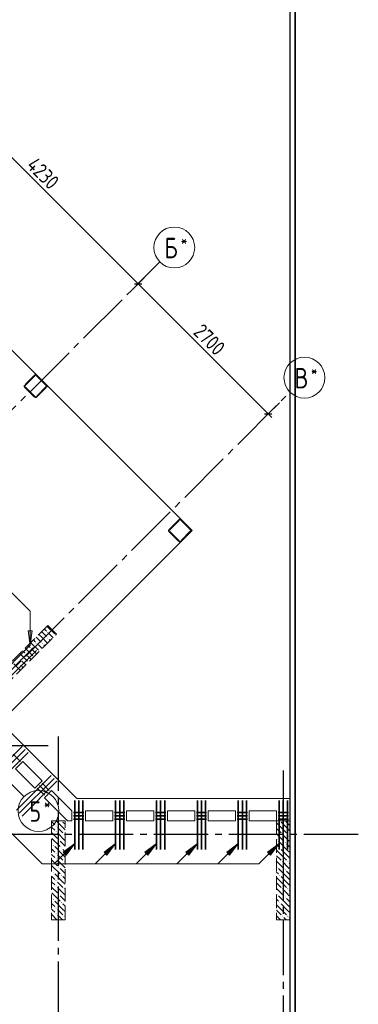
# Model space of a CAD drawing. Header units: millimetres. Extents: x 0 to 43617, y 0 to 59400.
# Tile 17 of 29: x 29107 to 34074, y 22040 to 36483. Entities that reach past the tile are written whole.
import ezdxf

# ---------------------------------------------------------------- set-up
doc = ezdxf.new("R2010")
doc.units = ezdxf.units.MM
doc.linetypes.add('______2', pattern=[270, 200, -70])
doc.linetypes.add('______5', pattern=[1100, 800, -100, 100, -100])
for name, color, linetype, lineweight in [('S1 Стержни арматуры фон', 7, 'Continuous', 25), ('Standard', 7, 'Continuous', 25), ('ЖБ Пилон', 180, 'Continuous', 25), ('Оси', 40, '______5', 18), ('Позиционная метка номер позиции', 7, 'Continuous', 13), ('Поперечное армирование AW фон', 7, 'Continuous', 25)]:
    doc.layers.add(name, color=color, linetype=linetype, lineweight=lineweight)
doc.layers.add('ЖБ Перекрытие верхний уровень', color=7, linetype='Continuous', lineweight=25, true_color=0xe0e0ff)
doc.layers.add('ЖБ Стена верхний уровень', color=7, linetype='Continuous', lineweight=25, true_color=0x006e00)
doc.styles.add('GOST 2.304-81', font='txt')
doc.styles.add('ISOCPEUR', font='txt')

msp = doc.modelspace()

# ---------------------------------------------------------------- hatches: boundary and pattern name
at = {"layer": 'ЖБ Пилон', "linetype": 'Continuous', "lineweight": 18, "transparency": 33554687}
for points in [[(29724, 24730), (29721, 24727), (29718, 24730)], [(32924, 24730), (32921, 24727), (32918, 24730)], [(29634, 24653), (29641, 24660), (29647, 24653), (29641, 24647)], [(29634, 24573), (29641, 24580), (29647, 24573), (29641, 24567)], [(29674, 24453), (29681, 24460), (29687, 24453), (29681, 24447)], [(29754, 24533), (29761, 24540), (29767, 24533), (29761, 24527)], [(32874, 24453), (32881, 24460), (32887, 24453), (32881, 24447)], [(32954, 24533), (32961, 24540), (32967, 24533), (32961, 24527)], [(32994, 24413), (33001, 24420), (33007, 24413), (33001, 24407)], [(33034, 24533), (33041, 24540), (33047, 24533), (33041, 24527)], [(29594, 24373), (29601, 24380), (29607, 24373), (29601, 24367)], [(29714, 24333), (29721, 24340), (29727, 24333), (29721, 24327)], [(32914, 24333), (32921, 24340), (32927, 24333), (32921, 24327)], [(29634, 24253), (29641, 24260), (29647, 24253), (29641, 24247)], [(29634, 24173), (29641, 24180), (29647, 24173), (29641, 24167)], [(29754, 24133), (29761, 24140), (29767, 24133), (29761, 24127)], [(32954, 24133), (32961, 24140), (32967, 24133), (32961, 24127)], [(33034, 24133), (33041, 24140), (33047, 24133), (33041, 24127)], [(29594, 23973), (29601, 23980), (29607, 23973), (29601, 23967)], [(29674, 24053), (29681, 24060), (29687, 24053), (29681, 24047)], [(32874, 24053), (32881, 24060), (32887, 24053), (32881, 24047)], [(32994, 24013), (33001, 24020), (33007, 24013), (33001, 24007)], [(29634, 23853), (29641, 23860), (29647, 23853), (29641, 23847)], [(29714, 23933), (29721, 23940), (29727, 23933), (29721, 23927)], [(32914, 23933), (32921, 23940), (32927, 23933), (32921, 23927)], [(29634, 23773), (29641, 23780), (29647, 23773), (29641, 23767)], [(29754, 23733), (29761, 23740), (29767, 23733), (29761, 23727)], [(32954, 23733), (32961, 23740), (32967, 23733), (32961, 23727)], [(33034, 23733), (33041, 23740), (33047, 23733), (33041, 23727)], [(29594, 23573), (29601, 23580), (29607, 23573), (29601, 23567)], [(29674, 23653), (29681, 23660), (29687, 23653), (29681, 23647)], [(32874, 23653), (32881, 23660), (32887, 23653), (32881, 23647)], [(32994, 23613), (33001, 23620), (33007, 23613), (33001, 23607)], [(29634, 23453), (29641, 23460), (29647, 23453), (29641, 23447)], [(29714, 23533), (29721, 23540), (29727, 23533), (29721, 23527)], [(32914, 23533), (32921, 23540), (32927, 23533), (32921, 23527)], [(29634, 23373), (29641, 23380), (29647, 23373), (29641, 23367)], [(29754, 23333), (29761, 23340), (29767, 23333), (29761, 23327)], [(32954, 23333), (32961, 23340), (32967, 23333), (32961, 23327)], [(33034, 23333), (33041, 23340), (33047, 23333), (33041, 23327)]]:
    msp.add_hatch(color=7, dxfattribs=at).paths.add_polyline_path(points, flags=16)
at = {"layer": 'ЖБ Стена верхний уровень', "linetype": 'Continuous', "lineweight": 18, "transparency": 33554687}
for points in [[(29397, 31216), (29401, 31220), (29407, 31213), (29404, 31209)], [(31517, 29096), (31521, 29100), (31527, 29093), (31524, 29089)], [(29514, 27493), (29521, 27500), (29527, 27493), (29521, 27487)], [(29354, 27333), (29361, 27340), (29367, 27333), (29361, 27327)], [(29434, 27333), (29441, 27340), (29447, 27333), (29441, 27327)], [(29514, 27413), (29521, 27420), (29527, 27413), (29521, 27407)], [(29194, 27173), (29201, 27180), (29207, 27173), (29201, 27167)], [(29274, 27253), (29281, 27260), (29287, 27253), (29281, 27247)], [(29114, 27093), (29121, 27100), (29127, 27093), (29121, 27087)], [(29114, 27013), (29121, 27020), (29127, 27013), (29121, 27007)]]:
    msp.add_hatch(color=7, dxfattribs=at).paths.add_polyline_path(points, flags=16)
at = {"layer": 'Позиционная метка номер позиции', "linetype": 'Continuous', "lineweight": 13, "transparency": 33554687}
for points in [[(29292, 27519), (29262, 27309), (29232, 27519)], [(29292, 27519), (29262, 27309), (29232, 27519)], [(29744, 24271), (29914, 24398), (29787, 24229)], [(30344, 24271), (30514, 24398), (30387, 24229)], [(30944, 24271), (31114, 24398), (30987, 24229)], [(31544, 24271), (31714, 24398), (31587, 24229)], [(32144, 24271), (32314, 24398), (32187, 24229)], [(32744, 24271), (32914, 24398), (32787, 24229)], [(32744, 24271), (32914, 24398), (32787, 24229)]]:
    msp.add_hatch(color=7, dxfattribs=at).paths.add_polyline_path(points, flags=16)

# ---------------------------------------------------------------- linework, layer by layer
at = {"layer": 'S1 Стержни арматуры фон', "color": 7, "linetype": 'Continuous', "lineweight": 35, "transparency": 33554687}
for p, q in [((27898, 25944), (29268, 27315)), ((27898, 25944), (29268, 27315)), ((27940, 25902), (29310, 27272)), ((27940, 25902), (29310, 27272)), ((27982, 25859), (29353, 27230)), ((27982, 25859), (29353, 27230)), ((29145, 25820), (28636, 25311)), ((29187, 25777), (28678, 25268)), ((29230, 25735), (28721, 25226)), ((29569, 25395), (29060, 24886)), ((29612, 25353), (29102, 24844)), ((29654, 25311), (29145, 24801)), ((29914, 25030), (29914, 24310)), ((29974, 25030), (29974, 24310)), ((30034, 25030), (30034, 24310)), ((30514, 25030), (30514, 24310)), ((30574, 25030), (30574, 24310)), ((30634, 25030), (30634, 24310)), ((31114, 25030), (31114, 24310)), ((31174, 25030), (31174, 24310)), ((31234, 25030), (31234, 24310)), ((31714, 25030), (31714, 24310)), ((31774, 25030), (31774, 24310)), ((31834, 25030), (31834, 24310)), ((32314, 25030), (32314, 24310)), ((32374, 25030), (32374, 24310)), ((32434, 25030), (32434, 24310)), ((32914, 25030), (32914, 24310)), ((32974, 25030), (32974, 24310)), ((33034, 25030), (33034, 24310))]:
    msp.add_line(p, q, dxfattribs=at)
at = {"layer": 'Standard', "color": 7, "linetype": 'Continuous', "lineweight": 13, "transparency": 33554687}
for p, q in [((27852, 35601), (30843, 32609)), ((30843, 32609), (32753, 30700)), ((32753, 30700), (32806, 30647))]:
    msp.add_line(p, q, dxfattribs=at)
at = {"layer": 'Standard', "color": 251, "linetype": 'Continuous', "lineweight": -3, "true_color": 0x656565, "transparency": 33554687}
for p, q in [((30843, 32609), (30932, 32698)), ((30843, 32609), (30755, 32521)), ((32753, 30700), (32916, 30863)), ((32753, 30700), (32841, 30789)), ((32753, 30700), (32664, 30612))]:
    msp.add_line(p, q, dxfattribs=at)
at = {"layer": 'Standard', "color": 7, "linetype": 'Continuous', "lineweight": 25, "transparency": 33554687}
for p, q in [((30790, 32609), (30897, 32609)), ((32700, 30700), (32806, 30700))]:
    msp.add_line(p, q, dxfattribs=at)
at = {"layer": 'Standard', "color": 254, "linetype": 'Continuous', "lineweight": 35, "true_color": 0xc4c4ff, "transparency": 33554687}
msp.add_lwpolyline([(7324, 10030), (33149, 10030), (33149, 57295), (7324, 57295), (7324, 10030)], dxfattribs=at)
at = {"layer": 'Standard', "color": 7, "linetype": 'Continuous', "lineweight": 25, "transparency": 33554687}
msp.add_lwpolyline([(7394, 10100), (33074, 10100), (33074, 57220), (7394, 57220), (7394, 10100)], dxfattribs=at)
at = {"layer": 'Standard', "color": 7, "linetype": 'Continuous', "lineweight": 13, "transparency": 33554687}
msp.add_lwpolyline([(7674, 10380), (33074, 10380), (33074, 57220), (7674, 57220), (7674, 10380)], dxfattribs=at)
at = {"layer": 'Standard', "color": 251, "linetype": 'Continuous', "lineweight": -3, "true_color": 0x656565, "transparency": 33554687}
msp.add_lwpolyline([(30843, 32609), (30855, 32621), (30855, 32621), (31006, 32772)], dxfattribs=at)
at = {"layer": 'ЖБ Перекрытие верхний уровень', "color": 7, "linetype": 'Continuous', "lineweight": 18, "transparency": 33554687}
for p, q in [((31637, 28990), (26142, 34484)), ((28827, 26180), (31637, 28990)), ((29947, 25060), (28827, 26180)), ((29046, 25494), (29152, 25601)), ((29152, 25601), (29435, 25318)), ((29329, 25212), (29046, 25494)), ((29435, 25318), (29329, 25212)), ((29470, 25070), (29576, 25176)), ((29576, 25176), (29872, 24880)), ((29810, 24730), (29470, 25070)), ((33074, 25060), (29947, 25060)), ((33074, 10100), (33074, 25060)), ((29872, 24880), (29874, 24880)), ((29874, 24880), (29874, 24730)), ((30074, 24880), (30474, 24880)), ((30074, 24730), (30074, 24880)), ((30474, 24880), (30474, 24730)), ((30674, 24880), (31074, 24880)), ((30674, 24730), (30674, 24880)), ((31074, 24880), (31074, 24730)), ((31274, 24880), (31674, 24880)), ((31274, 24730), (31274, 24880)), ((31674, 24880), (31674, 24730)), ((31874, 24880), (32274, 24880)), ((31874, 24730), (31874, 24880)), ((32274, 24880), (32274, 24730)), ((32474, 24880), (32874, 24880)), ((32474, 24730), (32474, 24880)), ((32874, 24880), (32874, 24730)), ((29874, 24730), (29810, 24730)), ((30474, 24730), (30074, 24730)), ((31074, 24730), (30674, 24730)), ((31674, 24730), (31274, 24730)), ((32274, 24730), (31874, 24730)), ((32874, 24730), (32474, 24730))]:
    msp.add_line(p, q, dxfattribs=at)
at = {"layer": 'ЖБ Пилон', "color": 253, "linetype": '______2', "lineweight": 13, "true_color": 0xa0a0a0, "transparency": 33554687}
for p, q in [((29574, 24730), (29574, 23280)), ((29774, 24730), (29574, 24730)), ((29774, 23280), (29774, 24730)), ((32874, 24730), (32874, 23280)), ((33074, 24730), (32874, 24730)), ((33074, 23280), (33074, 24730)), ((29574, 23280), (29774, 23280)), ((32874, 23280), (33074, 23280))]:
    msp.add_line(p, q, dxfattribs=at)
at = {"layer": 'ЖБ Пилон', "color": 9, "linetype": 'Continuous', "lineweight": 18, "true_color": 0xc7c7c7, "transparency": 33554687}
for p, q in [((29574, 24720), (29621, 24673)), ((29741, 24633), (29644, 24730)), ((29741, 24713), (29774, 24680)), ((32941, 24633), (32874, 24700)), ((32941, 24713), (33021, 24633)), ((33021, 24713), (33004, 24730)), ((33021, 24713), (33074, 24660)), ((29581, 24633), (29574, 24640)), ((29574, 24560), (29661, 24473)), ((29621, 24593), (29581, 24633)), ((29661, 24633), (29741, 24553)), ((29661, 24553), (29774, 24440)), ((29741, 24633), (29774, 24600)), ((32874, 24620), (32941, 24553)), ((32941, 24633), (33021, 24553)), ((33021, 24633), (33074, 24580)), ((29581, 24473), (29701, 24353)), ((29774, 24360), (29701, 24433)), ((32874, 24540), (32981, 24433)), ((33021, 24313), (32901, 24433)), ((33021, 24473), (32981, 24513)), ((33061, 24433), (33021, 24473)), ((33061, 24513), (33074, 24500)), ((29574, 24400), (29581, 24393)), ((29574, 24320), (29621, 24273)), ((29741, 24233), (29621, 24353)), ((29741, 24313), (29774, 24280)), ((32874, 24380), (32901, 24353)), ((32941, 24233), (32874, 24300)), ((32941, 24313), (33021, 24233)), ((33021, 24393), (33074, 24340)), ((33021, 24313), (33074, 24260)), ((29581, 24233), (29574, 24240)), ((29574, 24160), (29661, 24073)), ((29621, 24193), (29581, 24233)), ((29661, 24233), (29741, 24153)), ((29661, 24153), (29774, 24040)), ((29741, 24233), (29774, 24200)), ((32874, 24220), (32941, 24153)), ((32874, 24140), (32981, 24033)), ((32941, 24233), (33021, 24153)), ((33021, 24233), (33074, 24180)), ((29574, 24000), (29581, 23993)), ((29581, 24073), (29701, 23953)), ((29774, 23960), (29701, 24033)), ((32874, 23980), (32901, 23953)), ((33021, 23913), (32901, 24033)), ((33021, 24073), (32981, 24113)), ((33061, 24033), (33021, 24073)), ((33021, 23993), (33074, 23940)), ((33061, 24113), (33074, 24100)), ((29574, 23920), (29621, 23873)), ((29581, 23833), (29574, 23840)), ((29621, 23793), (29581, 23833)), ((29741, 23833), (29621, 23953)), ((29661, 23833), (29741, 23753)), ((29741, 23913), (29774, 23880)), ((29741, 23833), (29774, 23800)), ((32941, 23833), (32874, 23900)), ((32941, 23913), (33021, 23833)), ((32941, 23833), (33021, 23753)), ((33021, 23913), (33074, 23860)), ((33021, 23833), (33074, 23780)), ((29574, 23760), (29661, 23673)), ((29661, 23753), (29774, 23640)), ((32874, 23820), (32941, 23753)), ((32874, 23740), (32981, 23633)), ((33021, 23673), (32981, 23713)), ((33061, 23713), (33074, 23700)), ((29574, 23600), (29581, 23593)), ((29581, 23673), (29701, 23553)), ((29741, 23433), (29621, 23553)), ((29774, 23560), (29701, 23633)), ((32874, 23580), (32901, 23553)), ((33021, 23513), (32901, 23633)), ((33061, 23633), (33021, 23673)), ((33021, 23593), (33074, 23540)), ((29574, 23520), (29621, 23473)), ((29581, 23433), (29574, 23440)), ((29621, 23393), (29581, 23433)), ((29661, 23433), (29741, 23353)), ((29741, 23513), (29774, 23480)), ((29741, 23433), (29774, 23400)), ((32941, 23433), (32874, 23500)), ((32874, 23420), (32941, 23353)), ((32941, 23513), (33021, 23433)), ((32941, 23433), (33021, 23353)), ((33021, 23513), (33074, 23460)), ((33021, 23433), (33074, 23380)), ((29574, 23360), (29654, 23280)), ((29661, 23353), (29734, 23280)), ((32874, 23340), (32934, 23280)), ((33014, 23280), (32981, 23313)), ((33061, 23313), (33074, 23300))]:
    msp.add_line(p, q, dxfattribs=at)
at = {"layer": 'ЖБ Стена верхний уровень', "color": 251, "linetype": '______2', "lineweight": 13, "true_color": 0x656565, "transparency": 33554687}
for p, q in [((29328, 31271), (29179, 31122)), ((29187, 31115), (29335, 31264)), ((29331, 31273), (29328, 31271)), ((29334, 31275), (29331, 31273)), ((29337, 31276), (29334, 31275)), ((29335, 31264), (29336, 31265)), ((29336, 31265), (29338, 31266)), ((29340, 31276), (29337, 31276)), ((29338, 31266), (29339, 31266)), ((29339, 31266), (29341, 31266)), ((29344, 31276), (29340, 31276)), ((29341, 31266), (29343, 31266)), ((29343, 31266), (29345, 31266)), ((29347, 31276), (29344, 31276)), ((29345, 31266), (29346, 31266)), ((29346, 31266), (29348, 31265)), ((29351, 31275), (29347, 31276)), ((29348, 31265), (29349, 31264)), ((29349, 31264), (29498, 31115)), ((29354, 31273), (29351, 31275)), ((29356, 31271), (29354, 31273)), ((29505, 31122), (29356, 31271)), ((29175, 31116), (29174, 31113)), ((29174, 31113), (29174, 31110)), ((29174, 31110), (29174, 31106)), ((29174, 31106), (29174, 31103)), ((29174, 31103), (29175, 31100)), ((29177, 31119), (29175, 31116)), ((29175, 31100), (29177, 31097)), ((29179, 31122), (29177, 31119)), ((29177, 31097), (29179, 31094)), ((29179, 31094), (29328, 30945)), ((29184, 31111), (29185, 31112)), ((29184, 31109), (29184, 31111)), ((29184, 31107), (29184, 31109)), ((29184, 31105), (29184, 31107)), ((29185, 31104), (29184, 31105)), ((29185, 31114), (29187, 31115)), ((29185, 31112), (29185, 31114)), ((29185, 31102), (29185, 31104)), ((29187, 31101), (29185, 31102)), ((29335, 30952), (29187, 31101)), ((29498, 31101), (29349, 30952)), ((29356, 30945), (29505, 31094)), ((29498, 31115), (29499, 31114)), ((29499, 31102), (29498, 31101)), ((29499, 31114), (29500, 31112)), ((29500, 31104), (29499, 31102)), ((29500, 31112), (29500, 31111)), ((29500, 31111), (29501, 31109)), ((29501, 31107), (29500, 31105)), ((29500, 31105), (29500, 31104)), ((29501, 31109), (29501, 31107)), ((29507, 31119), (29505, 31122)), ((29505, 31094), (29507, 31097)), ((29509, 31116), (29507, 31119)), ((29507, 31097), (29509, 31100)), ((29510, 31113), (29509, 31116)), ((29509, 31100), (29510, 31103)), ((29510, 31110), (29510, 31113)), ((29510, 31106), (29510, 31110)), ((29510, 31103), (29510, 31106)), ((29328, 30945), (29331, 30943)), ((29331, 30943), (29334, 30941)), ((29334, 30941), (29337, 30940)), ((29336, 30951), (29335, 30952)), ((29338, 30950), (29336, 30951)), ((29337, 30940), (29340, 30940)), ((29339, 30950), (29338, 30950)), ((29341, 30950), (29339, 30950)), ((29340, 30940), (29344, 30940)), ((29343, 30950), (29341, 30950)), ((29345, 30950), (29343, 30950)), ((29344, 30940), (29347, 30940)), ((29346, 30950), (29345, 30950)), ((29348, 30951), (29346, 30950)), ((29347, 30940), (29351, 30941)), ((29349, 30952), (29348, 30951)), ((29351, 30941), (29354, 30943)), ((29354, 30943), (29356, 30945)), ((31446, 29153), (31297, 29004)), ((31304, 28997), (31453, 29146)), ((31448, 29155), (31446, 29153)), ((31451, 29157), (31448, 29155)), ((31455, 29158), (31451, 29157)), ((31453, 29146), (31454, 29147)), ((31454, 29147), (31456, 29148)), ((31458, 29159), (31455, 29158)), ((31456, 29148), (31457, 29148)), ((31457, 29148), (31459, 29149)), ((31462, 29159), (31458, 29159)), ((31459, 29149), (31461, 29149)), ((31461, 29149), (31462, 29148)), ((31465, 29158), (31462, 29159)), ((31462, 29148), (31464, 29148)), ((31464, 29148), (31466, 29147)), ((31468, 29157), (31465, 29158)), ((31466, 29147), (31467, 29146)), ((31467, 29146), (31615, 28997)), ((31471, 29155), (31468, 29157)), ((31474, 29153), (31471, 29155)), ((31622, 29004), (31474, 29153)), ((31292, 28995), (31291, 28992)), ((31291, 28992), (31291, 28988)), ((31291, 28988), (31292, 28985)), ((31293, 28999), (31292, 28995)), ((31292, 28985), (31293, 28982)), ((31295, 29002), (31293, 28999)), ((31293, 28982), (31295, 28979)), ((31297, 29004), (31295, 29002)), ((31295, 28979), (31297, 28976)), ((31297, 28976), (31446, 28828)), ((31301, 28991), (31302, 28993)), ((31301, 28989), (31301, 28991)), ((31302, 28988), (31301, 28989)), ((31302, 28994), (31303, 28996)), ((31302, 28993), (31302, 28994)), ((31302, 28986), (31302, 28988)), ((31303, 28984), (31302, 28986)), ((31303, 28996), (31304, 28997)), ((31304, 28983), (31303, 28984)), ((31453, 28835), (31304, 28983)), ((31615, 28983), (31467, 28835)), ((31474, 28828), (31622, 28976)), ((31615, 28997), (31617, 28996)), ((31617, 28984), (31615, 28983)), ((31617, 28996), (31617, 28994)), ((31617, 28994), (31618, 28993)), ((31618, 28988), (31617, 28986)), ((31617, 28986), (31617, 28984)), ((31618, 28993), (31618, 28991)), ((31618, 28991), (31618, 28989)), ((31618, 28989), (31618, 28988)), ((31625, 29002), (31622, 29004)), ((31622, 28976), (31625, 28979)), ((31626, 28999), (31625, 29002)), ((31625, 28979), (31626, 28982)), ((31628, 28995), (31626, 28999)), ((31626, 28982), (31628, 28985)), ((31628, 28992), (31628, 28995)), ((31628, 28988), (31628, 28992)), ((31628, 28985), (31628, 28988)), ((31446, 28828), (31448, 28825)), ((31448, 28825), (31451, 28824)), ((31451, 28824), (31455, 28822)), ((31454, 28834), (31453, 28835)), ((31456, 28833), (31454, 28834)), ((31455, 28822), (31458, 28822)), ((31457, 28832), (31456, 28833)), ((31459, 28832), (31457, 28832)), ((31458, 28822), (31462, 28822)), ((31461, 28832), (31459, 28832)), ((31462, 28832), (31461, 28832)), ((31464, 28833), (31462, 28832)), ((31462, 28822), (31465, 28822)), ((31466, 28834), (31464, 28833)), ((31465, 28822), (31468, 28824)), ((31467, 28835), (31466, 28834)), ((31468, 28824), (31471, 28825)), ((31471, 28825), (31474, 28828)), ((29520, 27595), (28551, 26626)), ((29647, 27467), (29520, 27595)), ((28678, 26499), (29647, 27467))]:
    msp.add_line(p, q, dxfattribs=at)
at = {"layer": 'ЖБ Стена верхний уровень', "color": 9, "linetype": 'Continuous', "lineweight": 18, "true_color": 0xc7c7c7, "transparency": 33554687}
for p, q in [((29256, 31198), (29263, 31191)), ((29303, 31231), (29301, 31233)), ((29338, 31276), (29381, 31233)), ((29176, 31118), (29184, 31110)), ((29223, 31151), (29221, 31153)), ((29421, 31193), (29501, 31113)), ((29465, 31069), (29472, 31062)), ((29385, 30989), (29392, 30982)), ((29425, 31029), (29432, 31022)), ((31341, 29034), (31333, 29041)), ((31373, 29081), (31381, 29074)), ((31421, 29114), (31413, 29121)), ((31456, 29158), (31501, 29113)), ((31581, 29033), (31541, 29073)), ((31621, 28993), (31581, 29033)), ((31294, 29000), (31302, 28992)), ((31583, 28951), (31590, 28944)), ((31503, 28871), (31510, 28864)), ((29390, 27464), (29421, 27433)), ((29430, 27504), (29501, 27433)), ((29470, 27544), (29501, 27513)), ((29510, 27584), (29621, 27473)), ((29581, 27433), (29541, 27473)), ((29230, 27304), (29261, 27273)), ((29270, 27344), (29381, 27233)), ((29310, 27384), (29341, 27353)), ((29350, 27424), (29421, 27353)), ((29421, 27273), (29381, 27313)), ((29421, 27433), (29517, 27337)), ((29461, 27313), (29477, 27297)), ((29541, 27393), (29557, 27377)), ((29597, 27417), (29581, 27433)), ((29110, 27184), (29221, 27073)), ((29150, 27224), (29181, 27193)), ((29190, 27264), (29301, 27153)), ((29277, 27097), (29221, 27153)), ((29357, 27177), (29301, 27233)), ((29437, 27257), (29421, 27273)), ((29021, 27033), (29117, 26937)), ((29181, 27033), (29141, 27073)), ((29197, 27017), (29181, 27033)), ((29141, 26993), (29157, 26977))]:
    msp.add_line(p, q, dxfattribs=at)
at = {"layer": 'Оси', "color": 8, "linetype": '______5', "lineweight": -3, "transparency": 33554687}
for p, q in [((29170, 25087), (21090, 33167)), ((12153, 13919), (31163, 32929)), ((14416, 12363), (33072, 31020)), ((29674, 25969), (29674, 7100)), ((29524, 25830), (4600, 25830)), ((32974, 25469), (32974, 7100)), ((34074, 24530), (4600, 24530)), ((34074, 24530), (4600, 24530))]:
    msp.add_line(p, q, dxfattribs=at)
at = {"layer": 'Оси', "color": 7, "linetype": 'Continuous', "lineweight": 13, "transparency": 33554687}
for centre in [(31375, 33141), (33284, 31232), (29383, 24875)]:
    msp.add_circle(centre, 300, dxfattribs=at)
at = {"layer": 'Позиционная метка номер позиции', "color": 7, "linetype": 'Continuous', "lineweight": 13, "transparency": 33554687}
for p, q in [((29262, 27309), (29262, 27809)), ((29262, 27309), (29232, 27519)), ((29232, 27519), (29292, 27519)), ((29262, 27309), (29232, 27519)), ((29232, 27519), (29292, 27519)), ((29262, 27519), (29262, 27534)), ((29262, 27519), (29262, 27534)), ((29292, 27519), (29262, 27309)), ((29292, 27519), (29262, 27309)), ((29262, 27309), (29262, 27309)), ((29262, 27309), (29262, 27309)), ((29262, 27309), (29262, 27309)), ((29262, 27309), (29262, 27309)), ((29262, 27309), (29262, 27309)), ((29262, 27309), (29262, 27309)), ((29914, 24398), (29614, 24098)), ((29744, 24271), (29914, 24398)), ((29787, 24229), (29744, 24271)), ((29914, 24398), (29787, 24229)), ((29914, 24398), (29914, 24398)), ((29914, 24398), (29914, 24398)), ((29914, 24398), (29914, 24398)), ((30514, 24398), (30214, 24098)), ((30344, 24271), (30514, 24398)), ((30387, 24229), (30344, 24271)), ((30514, 24398), (30387, 24229)), ((30514, 24398), (30514, 24398)), ((30514, 24398), (30514, 24398)), ((30514, 24398), (30514, 24398)), ((31114, 24398), (30814, 24098)), ((30944, 24271), (31114, 24398)), ((30987, 24229), (30944, 24271)), ((31114, 24398), (30987, 24229)), ((31114, 24398), (31114, 24398)), ((31114, 24398), (31114, 24398)), ((31114, 24398), (31114, 24398)), ((31714, 24398), (31414, 24098)), ((31544, 24271), (31714, 24398)), ((31587, 24229), (31544, 24271)), ((31714, 24398), (31587, 24229)), ((31714, 24398), (31714, 24398)), ((31714, 24398), (31714, 24398)), ((31714, 24398), (31714, 24398)), ((32314, 24398), (32014, 24098)), ((32144, 24271), (32314, 24398)), ((32187, 24229), (32144, 24271)), ((32314, 24398), (32187, 24229)), ((32314, 24398), (32314, 24398)), ((32314, 24398), (32314, 24398)), ((32314, 24398), (32314, 24398)), ((32914, 24398), (32614, 24098)), ((32744, 24271), (32914, 24398)), ((32744, 24271), (32914, 24398)), ((32787, 24229), (32744, 24271)), ((32787, 24229), (32744, 24271)), ((32914, 24398), (32787, 24229)), ((32914, 24398), (32787, 24229)), ((32914, 24398), (32914, 24398)), ((32914, 24398), (32914, 24398)), ((32914, 24398), (32914, 24398)), ((32914, 24398), (32914, 24398)), ((32914, 24398), (32914, 24398)), ((32914, 24398), (32914, 24398)), ((29766, 24250), (29755, 24239)), ((30366, 24250), (30355, 24239)), ((30966, 24250), (30955, 24239)), ((31566, 24250), (31555, 24239)), ((32166, 24250), (32155, 24239)), ((32766, 24250), (32755, 24239)), ((32766, 24250), (32755, 24239))]:
    msp.add_line(p, q, dxfattribs=at)
for points in [[(29262, 27309), (29262, 27809), (24376, 32695), (25176, 32695)], [(32914, 24398), (32614, 24098), (29438, 24098), (27940, 25596), (27140, 25596)]]:
    msp.add_lwpolyline(points, dxfattribs=at)
at = {"layer": 'Поперечное армирование AW фон', "color": 7, "linetype": 'Continuous', "lineweight": 35, "transparency": 33554687}
for p, q in [((29011, 25707), (29117, 25601)), ((29435, 25282), (29541, 25176)), ((29364, 25212), (29470, 25106)), ((29399, 25247), (29506, 25141)), ((30049, 24855), (29899, 24855)), ((30649, 24855), (30499, 24855)), ((31249, 24855), (31099, 24855)), ((31849, 24855), (31699, 24855)), ((32449, 24855), (32299, 24855)), ((33049, 24855), (32899, 24855)), ((30049, 24805), (29899, 24805)), ((30049, 24755), (29899, 24755)), ((30649, 24805), (30499, 24805)), ((30649, 24755), (30499, 24755)), ((31249, 24805), (31099, 24805)), ((31249, 24755), (31099, 24755)), ((31849, 24805), (31699, 24805)), ((31849, 24755), (31699, 24755)), ((32449, 24805), (32299, 24805)), ((32449, 24755), (32299, 24755)), ((33049, 24805), (32899, 24805)), ((33049, 24755), (32899, 24755))]:
    msp.add_line(p, q, dxfattribs=at)

# ---------------------------------------------------------------- texts
at = {"layer": 'Standard', "color": 7, "linetype": 'Continuous', "lineweight": 25, "transparency": 33554687, "char_height": 220, "attachment_point": 7, "rotation": 315, "style": 'GOST 2.304-81'}
for s, insert, width in [('4230', (29195, 34328), 657.05), ('2700', (31640, 31884), 672.62)]:
    msp.add_mtext(s, dxfattribs=dict(at, insert=insert, width=width))
at = {"layer": 'Оси', "color": 7, "linetype": 'Continuous', "lineweight": 25, "transparency": 33554687, "attachment_point": 7, "style": 'ISOCPEUR'}
for s, insert, char_height, width in [('\\W0.80;Б', (31229, 32984), 300, 359.83), ('\\W0.80;*', (31469, 33159), 180, 215.89), ('\\W0.80;В', (33138, 31074), 300, 359.83), ('\\W0.80;*', (33378, 31249), 180, 215.91), ('\\W0.78;5', (29251, 24717), 300, 326.41), ('\\W0.80;*', (29461, 24892), 180, 215.9)]:
    msp.add_mtext(s, dxfattribs=dict(at, insert=insert, char_height=char_height, width=width))

doc.saveas('drawing.dxf')
